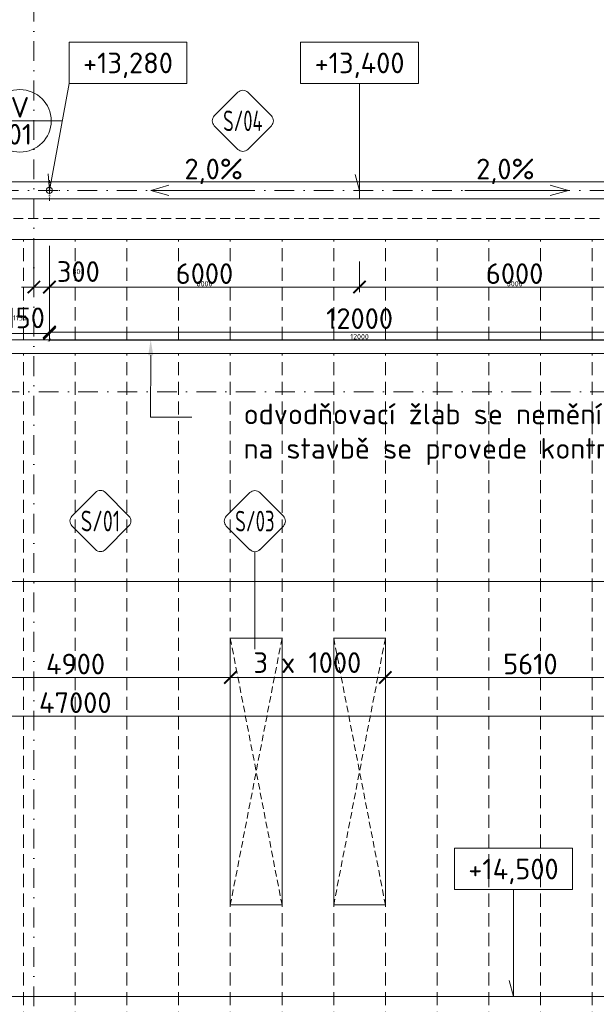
# Model space of a CAD drawing. Header units: millimetres. Extents: x -1695604 to 5289369, y -1488057 to 2187451.
# Tile 145 of 256: x 78275 to 89430, y 161550 to 180604. Entities that reach past the tile are written whole.
import ezdxf
from ezdxf import colors
from ezdxf.entities.mleader import LeaderData, LeaderLine
from ezdxf.enums import TextEntityAlignment as Align
from ezdxf.math import Vec2, Vec3

# ---------------------------------------------------------------- set-up
doc = ezdxf.new("R2010")
doc.units = ezdxf.units.MM
for name, pattern in [('CENTERX2', [101.6, 63.5, -12.7, 12.7, -12.7]), ('DASHDOT', [25.4, 12.7, -6.35, 0, -6.35]), ('ČÁRKOVANÁ', [19.05, 12.7, -6.35])]:
    doc.linetypes.add(name, pattern=pattern)
doc.layers.get('Defpoints').update_dxf_attribs({"color": 8})
for name, color, linetype, lineweight in [('A99_N_kce-pohl', 1, 'Continuous', 9), ('A99_N_koty-200', 5, 'Continuous', 5), ('A99_N_koty-200 @ 200', 5, 'Continuous', 5), ('A99_N_koty-200 @ 50 (2)', 5, 'Continuous', 5), ('A99_N_koty-vysk', 160, 'Continuous', 5), ('A99_N_txt-popis-50 @ 200', 240, 'Continuous', 9), ('A99_N_znaceni 200', 5, 'Continuous', 5), ('A99_S_osy', 1, 'CENTERX2', 5)]:
    doc.layers.add(name, color=color, linetype=linetype, lineweight=lineweight)
doc.styles.add('A99_kota', font='isocpeur.ttf', dxfattribs={"height": 2})
doc.styles.add('A99_popis', font='isocpeur.ttf')
doc.styles.add('ad_popis 100', font='isocpeur.ttf', dxfattribs={"height": 200})
doc.dimstyles.new('A99_kota_200 new', dxfattribs={"dimscale": 200, "dimtxt": 2, "dimasz": 1.2, "dimexe": 0.5, "dimexo": 1.5, "dimgap": 0.3, "dimtad": 1, "dimdec": 0, "dimzin": 3, "dimdsep": 46, "dimtxsty": 'A99_kota', "dimblk": 'ARCHTICK', "dimcen": 2.5, "dimazin": 2, "dimtfac": 0.75, "dimtdec": 0, "dimtmove": 2, "dimatfit": 0, "dimfxl": 0, "dimtolj": 1, "dimtzin": 0, "dimlwd": 5, "dimlwe": 5, "dimarcsym": 0})

# ---------------------------------------------------------------- blocks, each defined once
blk = doc.blocks.new('_ArchTick')
at = {"color": 0, "linetype": 'ByBlock', "const_width": 0.15}
blk.add_lwpolyline([(-0.5, -0.5), (0.5, 0.5)], dxfattribs=at)
blk = doc.blocks.new('*D5274')
at = {"layer": 'A99_N_koty-200', "color": 0, "linetype": 'Continuous', "lineweight": 5, "transparency": 16777216}
for p, q in [((78550, 176230), (78550, 175330)), ((78850, 176230), (78850, 175330)), ((78550, 175430), (78310, 175430)), ((78550, 175430), (78850, 175430)), ((78850, 175430), (79090, 175430))]:
    blk.add_line(p, q, dxfattribs=at)
at = {"layer": 'Defpoints', "color": 0, "linetype": 'Continuous', "lineweight": 18, "transparency": 16777216}
for p in [(78850, 176835), (78550, 176715), (78850, 175430)]:
    blk.add_point(p, dxfattribs=at)
at = {"layer": 'A99_N_koty-200', "color": 0, "linetype": 'Continuous', "lineweight": 5, "transparency": 16777216, "xscale": 240, "yscale": 240, "zscale": 240}
blk.add_blockref('_ArchTick', (78550, 175430), dxfattribs=at)
at = {"layer": 'A99_N_koty-200', "color": 0, "linetype": 'Continuous', "lineweight": 5, "transparency": 16777216, "xscale": 240, "yscale": 240, "zscale": 240, "rotation": 180}
blk.add_blockref('_ArchTick', (78850, 175430), dxfattribs=at)
at = {"layer": 'A99_N_koty-200', "color": 0, "linetype": 'Continuous', "transparency": 16777216, "insert": (79410, 175730), "char_height": 400, "attachment_point": 5, "style": 'A99_kota'}
blk.add_mtext('\\A1;300', dxfattribs=at)
blk = doc.blocks.new('*D5275')
at = {"layer": 'A99_N_koty-200', "color": 0, "linetype": 'Continuous', "lineweight": 5, "transparency": 16777216}
for p, q in [((78550, 175630), (78550, 175405)), ((78850, 175630), (78850, 175405)), ((78550, 175430), (78490, 175430)), ((78550, 175430), (78850, 175430)), ((78850, 175430), (78910, 175430))]:
    blk.add_line(p, q, dxfattribs=at)
at = {"layer": 'Defpoints', "color": 0, "linetype": 'Continuous', "lineweight": 18, "transparency": 16777216}
for p in [(78850, 176835), (78550, 176715), (78850, 175430)]:
    blk.add_point(p, dxfattribs=at)
at = {"layer": 'A99_N_koty-200', "color": 0, "linetype": 'Continuous', "lineweight": 5, "transparency": 16777216, "xscale": 60, "yscale": 60, "zscale": 60}
blk.add_blockref('_ArchTick', (78550, 175430), dxfattribs=at)
at = {"layer": 'A99_N_koty-200', "color": 0, "linetype": 'Continuous', "lineweight": 5, "transparency": 16777216, "xscale": 60, "yscale": 60, "zscale": 60, "rotation": 180}
blk.add_blockref('_ArchTick', (78850, 175430), dxfattribs=at)
at = {"layer": 'A99_N_koty-200', "color": 0, "linetype": 'Continuous', "transparency": 16777216, "insert": (79410, 175730), "char_height": 100, "attachment_point": 5, "style": 'A99_kota'}
blk.add_mtext('\\A1;300', dxfattribs=at)
blk = doc.blocks.new('*D5277')
at = {"layer": 'A99_N_koty-200', "color": 0, "linetype": 'Continuous', "lineweight": 5, "transparency": 16777216}
for p, q in [((78850, 175360), (78850, 174460)), ((90850, 175360), (90850, 174460)), ((78850, 174560), (90850, 174560))]:
    blk.add_line(p, q, dxfattribs=at)
at = {"layer": 'Defpoints', "color": 0, "linetype": 'Continuous', "lineweight": 18, "transparency": 16777216}
for p in [(78850, 177300), (90850, 176835), (90850, 174560)]:
    blk.add_point(p, dxfattribs=at)
at = {"layer": 'A99_N_koty-200', "color": 0, "linetype": 'Continuous', "lineweight": 5, "transparency": 16777216, "xscale": 240, "yscale": 240, "zscale": 240, "rotation": 180}
blk.add_blockref('_ArchTick', (78850, 174560), dxfattribs=at)
at = {"layer": 'A99_N_koty-200', "color": 0, "linetype": 'Continuous', "lineweight": 5, "transparency": 16777216, "xscale": 240, "yscale": 240, "zscale": 240}
blk.add_blockref('_ArchTick', (90850, 174560), dxfattribs=at)
at = {"layer": 'A99_N_koty-200', "color": 0, "linetype": 'Continuous', "transparency": 16777216, "insert": (84850, 174820), "char_height": 400, "attachment_point": 5, "style": 'A99_kota'}
blk.add_mtext('\\A1;12000', dxfattribs=at)
blk = doc.blocks.new('*D5278')
at = {"layer": 'A99_N_koty-200', "color": 0, "linetype": 'Continuous', "lineweight": 5, "transparency": 16777216}
for p, q in [((78850, 174605), (78850, 174380)), ((90850, 174605), (90850, 174380)), ((78850, 174405), (90850, 174405))]:
    blk.add_line(p, q, dxfattribs=at)
at = {"layer": 'Defpoints', "color": 0, "linetype": 'Continuous', "lineweight": 18, "transparency": 16777216}
for p in [(78850, 177300), (90850, 176835), (90850, 174405)]:
    blk.add_point(p, dxfattribs=at)
at = {"layer": 'A99_N_koty-200', "color": 0, "linetype": 'Continuous', "lineweight": 5, "transparency": 16777216, "xscale": 60, "yscale": 60, "zscale": 60, "rotation": 180}
blk.add_blockref('_ArchTick', (78850, 174405), dxfattribs=at)
at = {"layer": 'A99_N_koty-200', "color": 0, "linetype": 'Continuous', "lineweight": 5, "transparency": 16777216, "xscale": 60, "yscale": 60, "zscale": 60}
blk.add_blockref('_ArchTick', (90850, 174405), dxfattribs=at)
at = {"layer": 'A99_N_koty-200', "color": 0, "linetype": 'Continuous', "transparency": 16777216, "insert": (84850, 174470), "char_height": 100, "attachment_point": 5, "style": 'A99_kota'}
blk.add_mtext('\\A1;12000', dxfattribs=at)
blk = doc.blocks.new('*D5280')
at = {"layer": 'A99_N_koty-200', "color": 0, "linetype": 'Continuous', "lineweight": 5, "transparency": 16777216}
for p, q in [((78850, 175925), (78850, 175330)), ((84850, 175925), (84850, 175330)), ((78850, 175430), (84850, 175430))]:
    blk.add_line(p, q, dxfattribs=at)
at = {"layer": 'Defpoints', "color": 0, "linetype": 'Continuous', "lineweight": 18, "transparency": 16777216}
for p in [(78850, 176225), (84850, 176225), (84850, 175430)]:
    blk.add_point(p, dxfattribs=at)
at = {"layer": 'A99_N_koty-200', "color": 0, "linetype": 'Continuous', "lineweight": 5, "transparency": 16777216, "xscale": 240, "yscale": 240, "zscale": 240, "rotation": 180}
blk.add_blockref('_ArchTick', (78850, 175430), dxfattribs=at)
at = {"layer": 'A99_N_koty-200', "color": 0, "linetype": 'Continuous', "lineweight": 5, "transparency": 16777216, "xscale": 240, "yscale": 240, "zscale": 240}
blk.add_blockref('_ArchTick', (84850, 175430), dxfattribs=at)
at = {"layer": 'A99_N_koty-200', "color": 0, "linetype": 'Continuous', "transparency": 16777216, "insert": (81850, 175690), "char_height": 400, "attachment_point": 5, "style": 'A99_kota'}
blk.add_mtext('\\A1;6000', dxfattribs=at)
blk = doc.blocks.new('*D5281')
at = {"layer": 'A99_N_koty-200', "color": 0, "linetype": 'Continuous', "lineweight": 5, "transparency": 16777216}
for p, q in [((78850, 175630), (78850, 175405)), ((84850, 175630), (84850, 175405)), ((78850, 175430), (84850, 175430))]:
    blk.add_line(p, q, dxfattribs=at)
at = {"layer": 'Defpoints', "color": 0, "linetype": 'Continuous', "lineweight": 18, "transparency": 16777216}
for p in [(78850, 176225), (84850, 176225), (84850, 175430)]:
    blk.add_point(p, dxfattribs=at)
at = {"layer": 'A99_N_koty-200', "color": 0, "linetype": 'Continuous', "lineweight": 5, "transparency": 16777216, "xscale": 60, "yscale": 60, "zscale": 60, "rotation": 180}
blk.add_blockref('_ArchTick', (78850, 175430), dxfattribs=at)
at = {"layer": 'A99_N_koty-200', "color": 0, "linetype": 'Continuous', "lineweight": 5, "transparency": 16777216, "xscale": 60, "yscale": 60, "zscale": 60}
blk.add_blockref('_ArchTick', (84850, 175430), dxfattribs=at)
at = {"layer": 'A99_N_koty-200', "color": 0, "linetype": 'Continuous', "transparency": 16777216, "insert": (81850, 175495), "char_height": 100, "attachment_point": 5, "style": 'A99_kota'}
blk.add_mtext('\\A1;6000', dxfattribs=at)
blk = doc.blocks.new('*D5283')
at = {"layer": 'A99_N_koty-200', "color": 0, "linetype": 'Continuous', "lineweight": 5, "transparency": 16777216}
for p, q in [((84850, 175925), (84850, 175330)), ((90850, 175925), (90850, 175330)), ((90850, 175430), (84850, 175430))]:
    blk.add_line(p, q, dxfattribs=at)
at = {"layer": 'Defpoints', "color": 0, "linetype": 'Continuous', "lineweight": 18, "transparency": 16777216}
for p in [(84850, 176225), (90850, 176225), (84850, 175430)]:
    blk.add_point(p, dxfattribs=at)
at = {"layer": 'A99_N_koty-200', "color": 0, "linetype": 'Continuous', "lineweight": 5, "transparency": 16777216, "xscale": 240, "yscale": 240, "zscale": 240, "rotation": 180}
blk.add_blockref('_ArchTick', (84850, 175430), dxfattribs=at)
at = {"layer": 'A99_N_koty-200', "color": 0, "linetype": 'Continuous', "lineweight": 5, "transparency": 16777216, "xscale": 240, "yscale": 240, "zscale": 240}
blk.add_blockref('_ArchTick', (90850, 175430), dxfattribs=at)
at = {"layer": 'A99_N_koty-200', "color": 0, "linetype": 'Continuous', "transparency": 16777216, "insert": (87850, 175690), "char_height": 400, "attachment_point": 5, "style": 'A99_kota'}
blk.add_mtext('\\A1;6000', dxfattribs=at)
blk = doc.blocks.new('*D5284')
at = {"layer": 'A99_N_koty-200', "color": 0, "linetype": 'Continuous', "lineweight": 5, "transparency": 16777216}
for p, q in [((84850, 175630), (84850, 175405)), ((90850, 175630), (90850, 175405)), ((90850, 175430), (84850, 175430))]:
    blk.add_line(p, q, dxfattribs=at)
at = {"layer": 'Defpoints', "color": 0, "linetype": 'Continuous', "lineweight": 18, "transparency": 16777216}
for p in [(84850, 176225), (90850, 176225), (84850, 175430)]:
    blk.add_point(p, dxfattribs=at)
at = {"layer": 'A99_N_koty-200', "color": 0, "linetype": 'Continuous', "lineweight": 5, "transparency": 16777216, "xscale": 60, "yscale": 60, "zscale": 60, "rotation": 180}
blk.add_blockref('_ArchTick', (84850, 175430), dxfattribs=at)
at = {"layer": 'A99_N_koty-200', "color": 0, "linetype": 'Continuous', "lineweight": 5, "transparency": 16777216, "xscale": 60, "yscale": 60, "zscale": 60}
blk.add_blockref('_ArchTick', (90850, 175430), dxfattribs=at)
at = {"layer": 'A99_N_koty-200', "color": 0, "linetype": 'Continuous', "transparency": 16777216, "insert": (87850, 175495), "char_height": 100, "attachment_point": 5, "style": 'A99_kota'}
blk.add_mtext('\\A1;6000', dxfattribs=at)
blk = doc.blocks.new('*D5427')
at = {"layer": 'A99_N_koty-200', "color": 0, "linetype": 'Continuous', "lineweight": 5, "transparency": 16777216}
for p, q in [((77700, 174534.5), (77700, 174634.5)), ((78850, 174534.5), (78850, 174634.5)), ((77700, 174534.5), (78850, 174534.5))]:
    blk.add_line(p, q, dxfattribs=at)
at = {"layer": 'Defpoints', "color": 0, "linetype": 'Continuous', "lineweight": 18, "transparency": 16777216}
for p in [(77700, 174534.5), (78850, 174534.5), (78850, 174534.5)]:
    blk.add_point(p, dxfattribs=at)
at = {"layer": 'A99_N_koty-200', "color": 0, "linetype": 'Continuous', "lineweight": 5, "transparency": 16777216, "xscale": 240, "yscale": 240, "zscale": 240, "rotation": 180}
blk.add_blockref('_ArchTick', (77700, 174534.5), dxfattribs=at)
at = {"layer": 'A99_N_koty-200', "color": 0, "linetype": 'Continuous', "lineweight": 5, "transparency": 16777216, "xscale": 240, "yscale": 240, "zscale": 240}
blk.add_blockref('_ArchTick', (78850, 174534.5), dxfattribs=at)
at = {"layer": 'A99_N_koty-200', "color": 0, "linetype": 'Continuous', "transparency": 16777216, "insert": (78280, 174834.5), "char_height": 400, "attachment_point": 5, "style": 'A99_kota'}
blk.add_mtext('\\A1;1150', dxfattribs=at)
blk = doc.blocks.new('*D5428')
at = {"layer": 'A99_N_koty-200', "color": 0, "linetype": 'Continuous', "lineweight": 5, "transparency": 16777216}
for p, q in [((77700, 174534.5), (77700, 174559.5)), ((78850, 174534.5), (78850, 174559.5)), ((77700, 174534.5), (78850, 174534.5))]:
    blk.add_line(p, q, dxfattribs=at)
at = {"layer": 'Defpoints', "color": 0, "linetype": 'Continuous', "lineweight": 18, "transparency": 16777216}
for p in [(77700, 174534.5), (78850, 174534.5), (78850, 174534.5)]:
    blk.add_point(p, dxfattribs=at)
at = {"layer": 'A99_N_koty-200', "color": 0, "linetype": 'Continuous', "lineweight": 5, "transparency": 16777216, "xscale": 60, "yscale": 60, "zscale": 60, "rotation": 180}
blk.add_blockref('_ArchTick', (77700, 174534.5), dxfattribs=at)
at = {"layer": 'A99_N_koty-200', "color": 0, "linetype": 'Continuous', "lineweight": 5, "transparency": 16777216, "xscale": 60, "yscale": 60, "zscale": 60}
blk.add_blockref('_ArchTick', (78850, 174534.5), dxfattribs=at)
at = {"layer": 'A99_N_koty-200', "color": 0, "linetype": 'Continuous', "transparency": 16777216, "insert": (78280, 174834.5), "char_height": 100, "attachment_point": 5, "style": 'A99_kota'}
blk.add_mtext('\\A1;1150', dxfattribs=at)
blk = doc.blocks.new('*U68')
at = {"color": 0, "linetype": 'ByBlock'}
for q in [(0, -4), (-2.028, -12.755)]:
    blk.add_line((-1.9, -14.35), q, dxfattribs=at)
blk.add_lwpolyline([(0, -4), (11.4, -4), (11.4, 0), (0, 0)], close=True, dxfattribs=at)
at = {"color": 0, "linetype": 'ByBlock', "style": 'A99_kota'}
for tag, p in [('VYSKA', (5.7, -2.241)), ('VYSKA_POPIS1', (5.7, -6.041)), ('VYSKA_POPIS2', (5.9, -9.541)), ('VYSKA_POPIS3', (5.9, -13.041))]:
    blk.add_attdef(tag, text='', height=2, dxfattribs=at).set_placement(p, align=Align.MIDDLE)
blk = doc.blocks.new('*U66')
at = {"color": 0, "linetype": 'ByBlock'}
for p, q in [((5.7, -4), (5.7, -14.35)), ((5.7, -14.35), (5.286, -12.805))]:
    blk.add_line(p, q, dxfattribs=at)
blk.add_lwpolyline([(0, -4), (11.4, -4), (11.4, 0), (0, 0)], close=True, dxfattribs=at)
at = {"color": 0, "linetype": 'ByBlock', "style": 'A99_kota'}
for tag, p in [('VYSKA', (5.7, -2.241)), ('VYSKA_POPIS1', (5.7, -6.041)), ('VYSKA_POPIS2', (5.9, -9.541)), ('VYSKA_POPIS3', (5.9, -13.041))]:
    blk.add_attdef(tag, text='', height=2, dxfattribs=at).set_placement(p, align=Align.MIDDLE)
blk = doc.blocks.new('*D363')
at = {"layer": 'A99_N_koty-200', "color": 0, "linetype": 'Continuous', "lineweight": 5, "ltscale": 0.5, "transparency": 16777216}
for p, q in [((82350, 167875), (82350, 167775)), ((85350, 167875), (82350, 167875)), ((85350, 167875), (85350, 167975))]:
    blk.add_line(p, q, dxfattribs=at)
at = {"layer": 'Defpoints', "color": 0, "linetype": 'Continuous', "lineweight": 0, "ltscale": 0.5, "transparency": 16777216}
for p in [(82350, 167875), (82350, 167875), (85350, 167875)]:
    blk.add_point(p, dxfattribs=at)
at = {"layer": 'A99_N_koty-200', "color": 0, "linetype": 'Continuous', "lineweight": 5, "ltscale": 0.5, "transparency": 16777216, "xscale": 240, "yscale": 240, "zscale": 240, "rotation": 180}
blk.add_blockref('_ArchTick', (82350, 167875), dxfattribs=at)
at = {"layer": 'A99_N_koty-200', "color": 0, "linetype": 'Continuous', "lineweight": 5, "ltscale": 0.5, "transparency": 16777216, "xscale": 240, "yscale": 240, "zscale": 240}
blk.add_blockref('_ArchTick', (85350, 167875), dxfattribs=at)
at = {"layer": 'A99_N_koty-200', "color": 0, "linetype": 'Continuous', "lineweight": 5, "ltscale": 0.5, "transparency": 16777216, "insert": (83840, 168163), "char_height": 400, "attachment_point": 5, "style": 'A99_kota'}
blk.add_mtext('\\A1;3 x 1000', dxfattribs=at)
blk = doc.blocks.new('*D370')
at = {"layer": 'A99_N_koty-200', "color": 0, "linetype": 'Continuous', "lineweight": 5, "ltscale": 0.5, "transparency": 16777216}
for p, q in [((-650, 169735), (-650, 169835)), ((-650, 169735), (138350, 169735)), ((138350, 169735), (138350, 169635))]:
    blk.add_line(p, q, dxfattribs=at)
at = {"layer": 'Defpoints', "color": 0, "linetype": 'Continuous', "lineweight": 0, "ltscale": 0.5, "transparency": 16777216}
for p in [(-650, 169620), (138350, 169745), (138350, 169735)]:
    blk.add_point(p, dxfattribs=at)
at = {"layer": 'A99_N_koty-200', "color": 0, "linetype": 'Continuous', "lineweight": 5, "ltscale": 0.5, "transparency": 16777216, "xscale": 240, "yscale": 240, "zscale": 240, "rotation": 180}
blk.add_blockref('_ArchTick', (-650, 169735), dxfattribs=at)
at = {"layer": 'A99_N_koty-200', "color": 0, "linetype": 'Continuous', "lineweight": 5, "ltscale": 0.5, "transparency": 16777216, "xscale": 240, "yscale": 240, "zscale": 240}
blk.add_blockref('_ArchTick', (138350, 169735), dxfattribs=at)
at = {"layer": 'A99_N_koty-200', "color": 0, "linetype": 'Continuous', "lineweight": 5, "ltscale": 0.5, "transparency": 16777216, "insert": (60350, 170095), "char_height": 400, "attachment_point": 5, "style": 'A99_kota'}
blk.add_mtext('\\A1;139 panelů po 1000mm', dxfattribs=at)
blk = doc.blocks.new('*D371')
at = {"layer": 'A99_N_koty-200', "color": 0, "linetype": 'Continuous', "lineweight": 5, "ltscale": 0.5, "transparency": 16777216}
for p, q in [((85350, 167875), (85350, 167975)), ((85350, 167875), (90960, 167875)), ((90960, 167875), (90960, 167975))]:
    blk.add_line(p, q, dxfattribs=at)
at = {"layer": 'Defpoints', "color": 0, "linetype": 'Continuous', "lineweight": 0, "ltscale": 0.5, "transparency": 16777216}
for p in [(85350, 167875), (90960, 167875), (90960, 167875)]:
    blk.add_point(p, dxfattribs=at)
at = {"layer": 'A99_N_koty-200', "color": 0, "linetype": 'Continuous', "lineweight": 5, "ltscale": 0.5, "transparency": 16777216, "xscale": 240, "yscale": 240, "zscale": 240, "rotation": 180}
blk.add_blockref('_ArchTick', (85350, 167875), dxfattribs=at)
at = {"layer": 'A99_N_koty-200', "color": 0, "linetype": 'Continuous', "lineweight": 5, "ltscale": 0.5, "transparency": 16777216, "xscale": 240, "yscale": 240, "zscale": 240}
blk.add_blockref('_ArchTick', (90960, 167875), dxfattribs=at)
at = {"layer": 'A99_N_koty-200', "color": 0, "linetype": 'Continuous', "lineweight": 5, "ltscale": 0.5, "transparency": 16777216, "insert": (88155, 168135), "char_height": 400, "attachment_point": 5, "style": 'A99_kota'}
blk.add_mtext('\\A1;5610', dxfattribs=at)
blk = doc.blocks.new('*D372')
at = {"layer": 'A99_N_koty-200', "color": 0, "linetype": 'Continuous', "lineweight": 5, "ltscale": 0.5, "transparency": 16777216}
for p, q in [((77450, 167875), (77450, 167775)), ((77450, 167875), (82350, 167875)), ((82350, 167875), (82350, 167975))]:
    blk.add_line(p, q, dxfattribs=at)
at = {"layer": 'Defpoints', "color": 0, "linetype": 'Continuous', "lineweight": 0, "ltscale": 0.5, "transparency": 16777216}
for p in [(77450, 167875), (82350, 167875), (82350, 167875)]:
    blk.add_point(p, dxfattribs=at)
at = {"layer": 'A99_N_koty-200', "color": 0, "linetype": 'Continuous', "lineweight": 5, "ltscale": 0.5, "transparency": 16777216, "xscale": 240, "yscale": 240, "zscale": 240, "rotation": 180}
blk.add_blockref('_ArchTick', (77450, 167875), dxfattribs=at)
at = {"layer": 'A99_N_koty-200', "color": 0, "linetype": 'Continuous', "lineweight": 5, "ltscale": 0.5, "transparency": 16777216, "xscale": 240, "yscale": 240, "zscale": 240}
blk.add_blockref('_ArchTick', (82350, 167875), dxfattribs=at)
at = {"layer": 'A99_N_koty-200', "color": 0, "linetype": 'Continuous', "lineweight": 5, "ltscale": 0.5, "transparency": 16777216, "insert": (79355, 168135), "char_height": 400, "attachment_point": 5, "style": 'A99_kota'}
blk.add_mtext('\\A1;4900', dxfattribs=at)
blk = doc.blocks.new('*U100')
at = {"color": 0}
for p, q in [((-0.72, 4.14), (-4.15, 0.71)), ((4.14, 0.71), (0.71, 4.14)), ((-4.15, -0.72), (-0.72, -4.15)), ((0.71, -4.15), (4.14, -0.72))]:
    blk.add_line(p, q, dxfattribs=at)
for centre, start, end in [((0, 3.42), 45, 135), ((-3.43, 0), 135, 225), ((3.42, 0), 315, 45), ((0, -3.43), 225, 315)]:
    blk.add_arc(centre, 1.01, start, end, dxfattribs=at)
at = {"color": 0, "linetype": 'ByBlock', "style": 'A99_popis', "width": 0.953108}
blk.add_attdef('SKLADBA', text='', height=3, rotation=0.0103, dxfattribs=at).set_placement((-2.86, -1.51), (2.86, -1.5), align=Align.FIT)
blk = doc.blocks.new('*D381')
at = {"layer": 'A99_N_koty-200', "color": 0, "linetype": 'Continuous', "lineweight": 5, "ltscale": 0.5, "transparency": 16777216}
for p, q in [((56350, 167128), (56350, 167028)), ((56350, 167128), (103350, 167128)), ((103350, 167128), (103350, 167028))]:
    blk.add_line(p, q, dxfattribs=at)
at = {"layer": 'Defpoints', "color": 0, "linetype": 'Continuous', "lineweight": 0, "ltscale": 0.5, "transparency": 16777216}
for p in [(56350, 167128), (103350, 167128), (103350, 167128)]:
    blk.add_point(p, dxfattribs=at)
at = {"layer": 'A99_N_koty-200', "color": 0, "linetype": 'Continuous', "lineweight": 5, "ltscale": 0.5, "transparency": 16777216, "xscale": 240, "yscale": 240, "zscale": 240, "rotation": 180}
blk.add_blockref('_ArchTick', (56350, 167128), dxfattribs=at)
at = {"layer": 'A99_N_koty-200', "color": 0, "linetype": 'Continuous', "lineweight": 5, "ltscale": 0.5, "transparency": 16777216, "xscale": 240, "yscale": 240, "zscale": 240}
blk.add_blockref('_ArchTick', (103350, 167128), dxfattribs=at)
at = {"layer": 'A99_N_koty-200', "color": 0, "linetype": 'Continuous', "lineweight": 5, "ltscale": 0.5, "transparency": 16777216, "insert": (79350, 167387), "char_height": 400, "attachment_point": 5, "style": 'A99_kota'}
blk.add_mtext('\\A1;47000', dxfattribs=at)
blk = doc.blocks.new('*U99')
at = {"color": 0}
for p, q in [((-0.72, 4.14), (-4.15, 0.71)), ((4.14, 0.71), (0.71, 4.14)), ((-4.15, -0.72), (-0.72, -4.15)), ((0.71, -4.15), (4.14, -0.72))]:
    blk.add_line(p, q, dxfattribs=at)
for centre, start, end in [((0, 3.42), 45, 135), ((-3.43, 0), 135, 225), ((3.42, 0), 315, 45), ((0, -3.43), 225, 315)]:
    blk.add_arc(centre, 1.01, start, end, dxfattribs=at)
at = {"color": 0, "linetype": 'ByBlock', "style": 'A99_popis', "width": 0.953108}
blk.add_attdef('SKLADBA', text='', height=3, rotation=0.0103, dxfattribs=at).set_placement((-2.86, -1.51), (2.86, -1.5), align=Align.FIT)
blk = doc.blocks.new('*U107')
at = {"color": 0}
for p, q in [((-0.72, 4.14), (-4.15, 0.71)), ((4.14, 0.71), (0.71, 4.14)), ((-4.15, -0.72), (-0.72, -4.15)), ((0.71, -4.15), (4.14, -0.72)), ((0, -4.45), (0, -18.59))]:
    blk.add_line(p, q, dxfattribs=at)
for centre, start, end in [((0, 3.42), 45, 135), ((-3.43, 0), 135, 225), ((3.42, 0), 315, 45), ((0, -3.43), 225, 315)]:
    blk.add_arc(centre, 1.01, start, end, dxfattribs=at)
at = {"color": 0, "linetype": 'ByBlock', "style": 'A99_popis', "width": 0.953108}
blk.add_attdef('SKLADBA', text='', height=3, rotation=0.0103, dxfattribs=at).set_placement((-2.86, -1.51), (2.86, -1.5), align=Align.FIT)
blk = doc.blocks.new('*U20')
at = {"color": 0, "linetype": 'ByBlock'}
blk.add_line((-3.02, 0), (3.02, 0), dxfattribs=at)
blk.add_circle((0, 0), 3.02, dxfattribs=at)
at = {"color": 0, "linetype": 'ByBlock', "style": 'A99_popis'}
for tag, p in [('KATEGORIE', (0, 1.31)), ('PRVEK', (0, -1.298))]:
    blk.add_attdef(tag, text='', height=2, dxfattribs=at).set_placement(p, align=Align.MIDDLE_CENTER)
blk = doc.blocks.new('*U6179')
at = {"layer": 'A99_N_koty-200 @ 200', "linetype": 'Continuous'}
dim = blk.add_linear_dim(base=(78850, 175430), p1=(78550, 176715), p2=(78850, 176835), dimstyle='A99_kota_200 new', override={"dimscale": 200, "dimtix": 1, "dimtofl": 1, "dimtmove": 2, "dimatfit": 0}, dxfattribs=at)
dim.commit()
dim.dimension.update_dxf_attribs({"geometry": '*D5274', "text_midpoint": (79410, 175730), "dimtype": 128})
at = {"layer": 'A99_N_koty-200 @ 50 (2)', "linetype": 'Continuous'}
dim = blk.add_linear_dim(base=(78850, 175430), p1=(78550, 176715), p2=(78850, 176835), dimstyle='A99_kota_200 new', override={"dimscale": 50, "dimtix": 1, "dimtofl": 1, "dimtmove": 2, "dimatfit": 0}, dxfattribs=at)
dim.commit()
dim.dimension.update_dxf_attribs({"geometry": '*D5275', "text_midpoint": (79410, 175730), "dimtype": 128})
blk = doc.blocks.new('*U6180')
at = {"layer": 'A99_N_koty-200 @ 200', "linetype": 'Continuous'}
dim = blk.add_linear_dim(base=(90850, 174560), p1=(78850, 177300), p2=(90850, 176835), dimstyle='A99_kota_200 new', override={"dimscale": 200, "dimtix": 1, "dimtofl": 1, "dimtmove": 2, "dimatfit": 0}, dxfattribs=at)
dim.commit()
dim.dimension.update_dxf_attribs({"geometry": '*D5277', "text_midpoint": (84850, 174820)})
at = {"layer": 'A99_N_koty-200 @ 50 (2)', "linetype": 'Continuous'}
dim = blk.add_linear_dim(base=(90850, 174405), p1=(78850, 177300), p2=(90850, 176835), dimstyle='A99_kota_200 new', override={"dimscale": 50, "dimtix": 1, "dimtofl": 1, "dimtmove": 2, "dimatfit": 0}, dxfattribs=at)
dim.commit()
dim.dimension.update_dxf_attribs({"geometry": '*D5278', "text_midpoint": (84850, 174470)})
blk = doc.blocks.new('*U6181')
at = {"layer": 'A99_N_koty-200 @ 200', "linetype": 'Continuous'}
dim = blk.add_linear_dim(base=(84850, 175430), p1=(78850, 176225), p2=(84850, 176225), dimstyle='A99_kota_200 new', override={"dimscale": 200, "dimtix": 1, "dimtofl": 1, "dimtmove": 2, "dimatfit": 0}, dxfattribs=at)
dim.commit()
dim.dimension.update_dxf_attribs({"geometry": '*D5280', "text_midpoint": (81850, 175690)})
at = {"layer": 'A99_N_koty-200 @ 50 (2)', "linetype": 'Continuous'}
dim = blk.add_linear_dim(base=(84850, 175430), p1=(78850, 176225), p2=(84850, 176225), dimstyle='A99_kota_200 new', override={"dimscale": 50, "dimtix": 1, "dimtofl": 1, "dimtmove": 2, "dimatfit": 0}, dxfattribs=at)
dim.commit()
dim.dimension.update_dxf_attribs({"geometry": '*D5281', "text_midpoint": (81850, 175495)})
blk = doc.blocks.new('*U6182')
at = {"layer": 'A99_N_koty-200 @ 200', "linetype": 'Continuous'}
dim = blk.add_linear_dim(base=(84850, 175430), p1=(90850, 176225), p2=(84850, 176225), angle=180, dimstyle='A99_kota_200 new', override={"dimscale": 200, "dimtix": 1, "dimtofl": 1, "dimtmove": 2, "dimatfit": 0}, dxfattribs=at)
dim.commit()
dim.dimension.update_dxf_attribs({"geometry": '*D5283', "text_midpoint": (87850, 175690)})
at = {"layer": 'A99_N_koty-200 @ 50 (2)', "linetype": 'Continuous'}
dim = blk.add_linear_dim(base=(84850, 175430), p1=(90850, 176225), p2=(84850, 176225), angle=180, dimstyle='A99_kota_200 new', override={"dimscale": 50, "dimtix": 1, "dimtofl": 1, "dimtmove": 2, "dimatfit": 0}, dxfattribs=at)
dim.commit()
dim.dimension.update_dxf_attribs({"geometry": '*D5284', "text_midpoint": (87850, 175495)})
blk = doc.blocks.new('*U6230')
at = {"layer": 'A99_N_koty-200 @ 200', "linetype": 'Continuous'}
dim = blk.add_linear_dim(base=(78850, 174534.5), p1=(77700, 174534.5), p2=(78850, 174534.5), dimstyle='A99_kota_200 new', override={"dimscale": 200, "dimtix": 1, "dimtofl": 1, "dimtmove": 2, "dimatfit": 0}, dxfattribs=at)
dim.commit()
dim.dimension.update_dxf_attribs({"geometry": '*D5427', "text_midpoint": (78280, 174834.5), "dimtype": 128})
at = {"layer": 'A99_N_koty-200 @ 50 (2)', "linetype": 'Continuous'}
dim = blk.add_linear_dim(base=(78850, 174534.5), p1=(77700, 174534.5), p2=(78850, 174534.5), dimstyle='A99_kota_200 new', override={"dimscale": 50, "dimtix": 1, "dimtofl": 1, "dimtmove": 2, "dimatfit": 0}, dxfattribs=at)
dim.commit()
dim.dimension.update_dxf_attribs({"geometry": '*D5428', "text_midpoint": (78280, 174834.5), "dimtype": 128})

msp = doc.modelspace()

# ---------------------------------------------------------------- linework, layer by layer
at = {"layer": 'A99_N_kce-pohl', "linetype": 'ČÁRKOVANÁ', "lineweight": 9, "ltscale": 15}
msp.add_line((5860, 176760), (150690, 176760), dxfattribs=at)
at = {"layer": 'A99_N_kce-pohl', "linetype": 'Continuous', "ltscale": 25}
msp.add_lwpolyline([(150690, 177135), (150690, 177465), (6000, 177465), (6000, 177135)], close=True, dxfattribs=at)
at = {"layer": 'A99_N_kce-pohl', "linetype": 'DASHDOT', "lineweight": 5, "ltscale": 5}
for points in [[(78850, 177100), (78850, 177500)], [(78850, 177100), (78850, 177500)], [(78650, 177300), (79050, 177300)], [(78650, 177300), (79050, 177300)]]:
    msp.add_lwpolyline(points, dxfattribs=at)
at = {"layer": 'A99_N_kce-pohl', "linetype": 'Continuous', "ltscale": 25}
msp.add_lwpolyline([(84850, 177135), (84850, 177465)], dxfattribs=at)
at = {"layer": 'A99_N_kce-pohl', "linetype": 'Continuous', "lineweight": 9, "ltscale": 15}
msp.add_lwpolyline([(138875.5, 176350), (7180, 176350)], dxfattribs=at)
at = {"layer": 'A99_N_kce-pohl', "color": 30, "linetype": 'ČÁRKOVANÁ', "lineweight": 5, "ltscale": 20, "true_color": 0xff6e3d}
for points in [[(78350, 174405), (78350, 176350)], [(79350, 174405), (79350, 176350)], [(80350, 174405), (80350, 176350)], [(81350, 174405), (81350, 176350)], [(82350, 174405), (82350, 176350)], [(83350, 174405), (83350, 176350)], [(84350, 174405), (84350, 176350)], [(85350, 174405), (85350, 176350)], [(86350, 174405), (86350, 176350)], [(87350, 174405), (87350, 176350)], [(88350, 174405), (88350, 176350)], [(89350, 174405), (89350, 176350)]]:
    msp.add_lwpolyline(points, dxfattribs=at)
at = {"layer": 'A99_N_kce-pohl', "color": 1, "linetype": 'Continuous', "lineweight": 9, "ltscale": 25}
msp.add_lwpolyline([(138352.5, 174145), (138352.5, 174410), (7350, 174410), (7350, 174145)], close=True, dxfattribs=at)
at = {"layer": 'A99_N_kce-pohl', "color": 254, "linetype": 'ČÁRKOVANÁ', "lineweight": 5, "ltscale": 20, "true_color": 0xffd9cc}
for points in [[(78350, 148960), (78350, 148960), (78350, 174145)], [(79350, 148960), (79350, 148960), (79350, 174145)], [(80350, 148960), (80350, 148960), (80350, 174145)], [(81350, 148960), (81350, 148960), (81350, 174145)], [(82350, 148960), (82350, 148960), (82350, 174145)], [(83350, 148960), (83350, 148960), (83350, 174145)], [(84350, 148960), (84350, 148960), (84350, 174145)], [(85350, 148960), (85350, 148960), (85350, 174145)], [(86350, 148960), (86350, 148960), (86350, 174145)], [(87350, 148960), (87350, 148960), (87350, 174145)], [(88350, 148960), (88350, 148960), (88350, 174145)], [(89350, 148960), (89350, 148960), (89350, 174145)]]:
    msp.add_lwpolyline(points, dxfattribs=at)
at = {"layer": 'A99_N_kce-pohl', "linetype": 'Continuous', "lineweight": 9}
for points in [[(82350, 168635), (83350, 168635), (83350, 163475), (82350, 163475)], [(84350, 168635), (85350, 168635), (85350, 163475), (84350, 163475)]]:
    msp.add_lwpolyline(points, close=True, dxfattribs=at)
at = {"layer": 'A99_N_kce-pohl', "linetype": 'ČÁRKOVANÁ', "lineweight": 9, "ltscale": 10}
for points in [[(83350, 168635), (82350, 163475)], [(82350, 168635), (83350, 163475)], [(85350, 168635), (84350, 163475)], [(84350, 168635), (85350, 163475)]]:
    msp.add_lwpolyline(points, dxfattribs=at)
at = {"layer": 'A99_N_kce-pohl', "color": 1, "linetype": 'Continuous', "lineweight": 9, "ltscale": 25}
msp.add_lwpolyline([(138875.5, 161700), (-650, 161700)], dxfattribs=at)
at = {"layer": 'A99_N_kce-pohl', "linetype": 'Continuous'}
msp.add_circle((78850, 177300), 60, dxfattribs=at)
msp.add_circle((78850, 177300), 60, dxfattribs=at)
at = {"layer": 'A99_N_koty-vysk'}
for points in [[(80810, 177300), (81160, 177400)], [(88890, 177300), (88540, 177400)], [(80810, 177300), (82810, 177300)], [(80810, 177300), (81160, 177200)], [(88890, 177300), (86890, 177300)], [(88890, 177300), (88540, 177200)]]:
    msp.add_lwpolyline(points, dxfattribs=at)
at = {"layer": 'A99_N_znaceni 200'}
msp.add_lwpolyline([(79097.2, 178646.5), (77452.8, 178646.5)], dxfattribs=at)
at = {"layer": 'A99_S_osy', "linetype": 'DASHDOT', "lineweight": 5, "ltscale": 30}
for points in [[(78550, 250300), (78550, 146890)], [(177325, 177300), (4375, 177300)], [(152950, 173400), (-2660, 173400)]]:
    msp.add_lwpolyline(points, dxfattribs=at)

# ---------------------------------------------------------------- block references
at = {"layer": 'A99_N_koty-200', "color": 3, "linetype": 'Continuous', "lineweight": 18}
for name in ['*U6180', '*U6179', '*U6181', '*U6182', '*U6230']:
    msp.add_blockref(name, (0, 0), dxfattribs=at)
at = {"layer": 'A99_N_koty-vysk', "xscale": 200, "yscale": 200, "zscale": 200}
for name, p, values in [('*U68', (79230, 180170), {'VYSKA': '+13,280'}), ('*U66', (83710, 180170), {'VYSKA': '+13,400'}), ('*U66', (86687.5, 164570), {'VYSKA': '+14,500'})]:
    msp.add_blockref(name, p, dxfattribs=at).add_auto_attribs(values)
at = {"layer": 'A99_N_znaceni 200', "xscale": 200, "yscale": 200, "zscale": 200}
msp.add_blockref('*U20', (78280, 178646.5), dxfattribs=at).add_auto_attribs({'KATEGORIE': 'V', 'PRVEK': '01'})
at = {"layer": 'A99_N_znaceni 200', "lineweight": 5}
ref = msp.add_blockref('*U100', (82592.5, 178647.5), dxfattribs=dict(at, xscale=133.3, yscale=133.3, zscale=133.3))
ref.add_attrib('SKLADBA', 'S/04', dxfattribs={"layer": '0', "color": 0, "linetype": 'ByBlock', "height": 400, "rotation": 0.01026, "style": 'A99_popis', "width": 0.635246}).set_placement((82210.8, 178446.8), (82973.1, 178446.9), align=Align.FIT)
ref = msp.add_blockref('*U99', (79837.7, 170903.4), dxfattribs=dict(at, xscale=133.3, yscale=133.3, zscale=133.3))
ref.add_attrib('SKLADBA', 'S/01', dxfattribs={"layer": '0', "color": 0, "linetype": 'ByBlock', "height": 400, "rotation": 0.01026, "style": 'A99_popis', "width": 0.705829}).set_placement((79456, 170702.7), (80218.3, 170702.8), align=Align.FIT)
ref = msp.add_blockref('*U107', (82825, 170901.2), dxfattribs=dict(at, xscale=133.3, yscale=133.3, zscale=133.3))
ref.add_attrib('SKLADBA', 'S/03', dxfattribs={"layer": '0', "color": 0, "linetype": 'ByBlock', "height": 400, "rotation": 0.01026, "style": 'A99_popis', "width": 0.657151}).set_placement((82443.3, 170700.5), (83205.6, 170700.6), align=Align.FIT)

# ---------------------------------------------------------------- texts
at = {"layer": 'A99_N_koty-vysk', "char_height": 400, "style": 'ad_popis 100'}
for insert, attachment_point in [((81463, 177915), 1), ((88237, 177915), 3)]:
    msp.add_mtext_dynamic_manual_height_columns('2,0%', width=673.852, gutter_width=2000, heights=[0], dxfattribs=dict(at, insert=insert, attachment_point=attachment_point))

# ---------------------------------------------------------------- dimensions: what is measured, and where the dimension line sits
at = {"layer": 'A99_N_koty-200 @ 200', "linetype": 'Continuous', "lineweight": 5, "ltscale": 0.5}
for base, p1, p2, text, picture, middle in [((138350, 169735), (-650, 169620), (138350, 169745), '139 panelů po 1000mm', '*D370', (60350, 170095)), ((82350, 167875), (85350, 167875), (82350, 167875), '3 x 1000', '*D363', (83840, 168162.5))]:
    dim = msp.add_linear_dim(base=base, p1=p1, p2=p2, text=text, dimstyle='A99_kota_200 new', override={"dimscale": 200, "dimtix": 0, "dimtofl": 1, "dimtmove": 2, "dimatfit": 0}, dxfattribs=at)
    dim.commit()
    dim.dimension.update_dxf_attribs({"geometry": picture, "text_midpoint": middle, "dimtype": 128})
for base, p1, p2, picture, middle in [((82350, 167875), (77450, 167875), (82350, 167875), '*D372', (79355, 168135)), ((103350, 167127.5), (56350, 167127.5), (103350, 167127.5), '*D381', (79350, 167387.5))]:
    dim = msp.add_linear_dim(base=base, p1=p1, p2=p2, dimstyle='A99_kota_200 new', override={"dimscale": 200, "dimtix": 0, "dimtofl": 1, "dimtmove": 2, "dimatfit": 0}, dxfattribs=at)
    dim.commit()
    dim.dimension.update_dxf_attribs({"geometry": picture, "text_midpoint": middle, "dimtype": 128})
dim = msp.add_linear_dim(base=(90960, 167875), p1=(85350, 167875), p2=(90960, 167875), dimstyle='A99_kota_200 new', override={"dimscale": 200, "dimtix": 0, "dimtofl": 1, "dimtmove": 2, "dimatfit": 0}, dxfattribs=at)
dim.commit()
dim.dimension.update_dxf_attribs({"geometry": '*D371', "text_midpoint": (88155, 168135)})

# ---------------------------------------------------------------- leaders
at = {"layer": 'A99_N_txt-popis-50 @ 200', "lineweight": 9}
ml = msp.add_multileader_mtext('Standard', dxfattribs=at)
ml.set_content('\\A1;{\\C256;odvodňovací žlab se nemění,\\Pna stavbě se provede kontrola}', color=1, style='A99_popis')
ml.set_leader_properties(color=256, linetype='ByLayer', lineweight=-1)
ml.build(insert=Vec2(0, 0))
ml.multileader.update_dxf_attribs({"dogleg_length": 200, "arrow_head_size": 300, "scale": 200})
ctx = ml.context
ctx.base_point, ctx.scale, ctx.char_height, ctx.arrow_head_size, ctx.landing_gap_size, ctx.plane_origin = Vec3(32602.5, 172915), 200, 400, 300, 1000, Vec3(32050, 165489.2)
notes = []
notes.append((ctx, [(0, (1, 1, 0), (31802.5, 172915), (1, 0), 800, [(0, [(31805, 174410)], 0, [])])]))
ctx.mtext.insert, ctx.mtext.width, ctx.mtext.defined_height, ctx.mtext.flow_direction = Vec3(33602.5, 173175), 7914.793, 1247.5, 5
ml = msp.add_multileader_mtext('Standard', dxfattribs=at)
ml.set_content('\\A1;{\\C256;odvodňovací žlab se nemění,\\Pna stavbě se provede kontrola}', color=1, style='A99_popis')
ml.set_leader_properties(color=256, linetype='ByLayer', lineweight=-1)
ml.build(insert=Vec2(0, 0))
ml.multileader.update_dxf_attribs({"dogleg_length": 200, "arrow_head_size": 300, "scale": 200})
ctx = ml.context
ctx.base_point, ctx.scale, ctx.char_height, ctx.arrow_head_size, ctx.landing_gap_size, ctx.plane_origin = Vec3(81607.5, 172915), 200, 400, 300, 1000, Vec3(81055, 165489.2)
notes.append((ctx, [(0, (1, 1, 0), (80807.5, 172915), (1, 0), 800, [(0, [(80810, 174410)], 0, [])])]))
ctx.mtext.insert, ctx.mtext.width, ctx.mtext.defined_height, ctx.mtext.flow_direction = Vec3(82607.5, 173175), 7914.793, 1247.5, 5
ml = msp.add_multileader_mtext('Standard', dxfattribs=at)
ml.set_content('\\A1;{\\C256;požární pás\\P(panely z minerální vlny)}', color=1, style='A99_popis')
ml.set_leader_properties(color=256, linetype='ByLayer', lineweight=-1)
ml.build(insert=Vec2(0, 0))
ml.multileader.update_dxf_attribs({"dogleg_length": 200, "arrow_head_size": 300, "scale": 200})
ctx = ml.context
ctx.base_point, ctx.scale, ctx.char_height, ctx.arrow_head_size, ctx.landing_gap_size, ctx.plane_origin = Vec3(58580, 172914.2), 200, 400, 300, 1000, Vec3(57880, 164819.2)
notes.append((ctx, [(0, (1, 1, 0), (57780, 172914.2), (1, 0), 800, [(0, [(55709.2, 172914.2)], 0, [])])]))
ctx.mtext.insert, ctx.mtext.width, ctx.mtext.defined_height, ctx.mtext.flow_direction = Vec3(59580, 173174.2), 6001.817, 1247.5, 5
ml = msp.add_multileader_mtext('Standard', dxfattribs=at)
ml.set_content('\\A1;{\\fISOCPEUR|b1|i0|c238|p34;\\C256;ocelový nosník}', color=1, style='A99_popis')
ml.set_leader_properties(color=256, linetype='ByLayer', lineweight=-1)
ml.build(insert=Vec2(0, 0))
ml.multileader.update_dxf_attribs({"dogleg_length": 200, "arrow_head_size": 300, "scale": 200})
ctx = ml.context
ctx.base_point, ctx.scale, ctx.char_height, ctx.arrow_head_size, ctx.landing_gap_size, ctx.plane_origin = Vec3(21517.5, 170710), 200, 400, 300, 1000, Vec3(20965, 164131.7)
notes.append((ctx, [(0, (1, 1, 0), (20717.5, 170710), (1, 0), 800, [(0, [(20720, 168782.5)], 0, [])])]))
ctx.mtext.insert, ctx.mtext.width, ctx.mtext.defined_height, ctx.mtext.flow_direction = Vec3(22517.5, 170968.2), 3664.376, 670, 5
for ctx, leaders in notes:
    for number, flags, end, landing, length, lines in leaders:
        leader = LeaderData()
        leader.index, (leader.has_last_leader_line, leader.has_dogleg_vector, leader.attachment_direction) = number, flags
        leader.last_leader_point, leader.dogleg_vector, leader.dogleg_length = Vec3(end), Vec3(landing), length
        for number, points, colour, breaks in lines:
            line = LeaderLine()
            line.index, line.vertices, line.color, line.breaks = number, Vec3.list(points), colors.encode_raw_color(colour), breaks
            leader.lines.append(line)
        ctx.leaders.append(leader)

doc.saveas('drawing.dxf')
